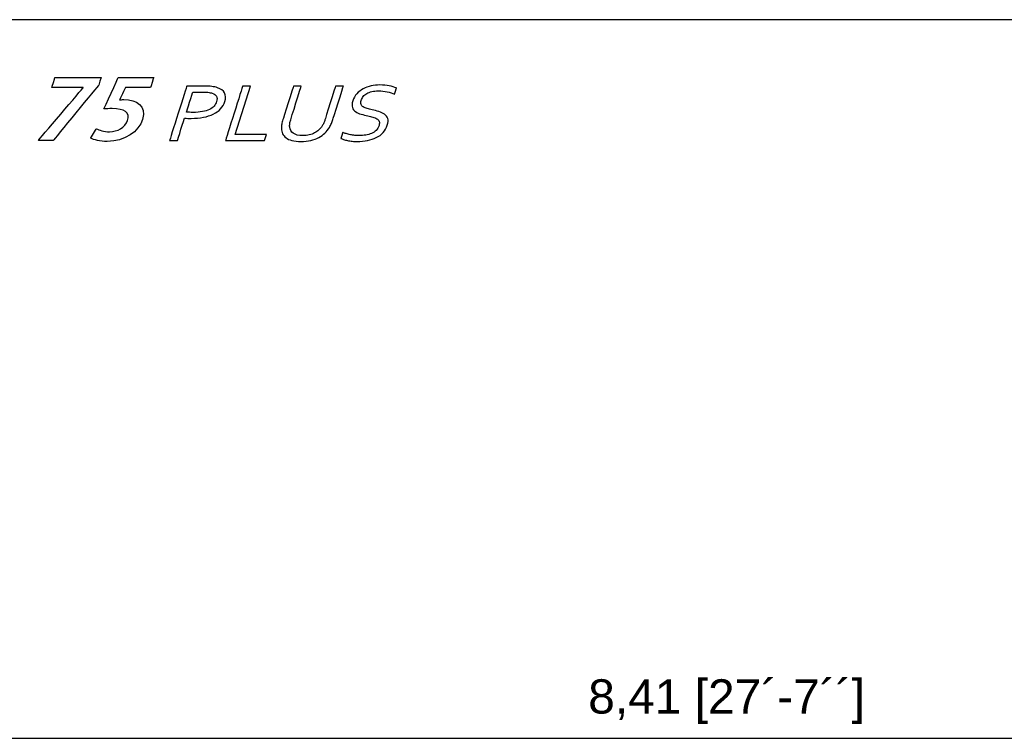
# Model space of a CAD drawing. Header units: millimetres. Extents: x 47009 to 83985, y -19576 to 31053.
# Tile 19 of 30: x 76611 to 79929, y 1818 to 4233. Entities that reach past the tile are written whole.
import ezdxf

# ---------------------------------------------------------------- set-up
doc = ezdxf.new("R2010")
doc.units = ezdxf.units.MM
doc.header["$LTSCALE"] = 50
doc.layers.add('AM_5', color=3, linetype='Continuous', lineweight=25)
doc.layers.add('Layer 1', color=7, linetype='Continuous')
doc.styles.add('Aktuální-ISO', font='arial.ttf')
doc.styles.get("Standard").update_dxf_attribs({"font": 'txt.shx'})
doc.dimstyles.new('AM_ISO$0', dxfattribs={"dimtxt": 3.5, "dimasz": 3.5, "dimexe": 1, "dimexo": 1, "dimgap": 1.5, "dimtad": 1, "dimdsep": 46, "dimtxsty": 'Standard', "dimcen": 0, "dimclrd": 256, "dimclre": 256, "dimclrt": 2, "dimadec": 0, "dimazin": 2, "dimtp": 0.1, "dimtm": 0.1, "dimtfac": 0.71, "dimtdec": 3, "dimtmove": 0, "dimatfit": 3, "dimfxl": 1, "dimlwd": -1, "dimlwe": -1, "dimarcsym": 1})

# ---------------------------------------------------------------- blocks, each defined once
blk = doc.blocks.new('*D157')
at = {"layer": 'AM_5', "linetype": 'ByBlock', "transparency": 16777216}
for p, q in [((74787.9, -193.4), (74787.9, 1812.6)), ((74903.4, 1811.6), (83083.2, 1811.6)), ((83198.7, 932.9), (83198.7, 1812.6))]:
    blk.add_line(p, q, dxfattribs=at)
at = {"layer": 'AM_5', "transparency": 16777216}
for points in [[(74903.4, 1830.8), (74903.4, 1792.3), (74787.9, 1811.6)], [(83083.2, 1830.8), (83083.2, 1792.3), (83198.7, 1811.6)]]:
    blk.add_solid(points, dxfattribs=at)
at = {"layer": 'Defpoints', "color": 0, "transparency": 16777216}
for p in [(83198.7, 1811.6), (83198.7, 931.9), (74787.9, -194.4)]:
    blk.add_point(p, dxfattribs=at)
at = {"layer": 'AM_5', "color": 2, "transparency": 16777216, "insert": (78993.3, 1935.1), "char_height": 115.5, "attachment_point": 5, "style": 'Aktuální-ISO'}
blk.add_mtext('8,41 [27´-7´´]', dxfattribs=at)

msp = doc.modelspace()

# ---------------------------------------------------------------- linework, layer by layer
msp.add_lwpolyline([(83985.415, -2767.26), (83985.415, 4232.74), (74085.415, 4232.74), (74085.415, -2767.26)], close=True)
at = {"layer": 'Layer 1', "color": 253}
for points, knots in [([(76824.804, 4003.849), (76824.804, 4003.849), (76824.626, 4003.286), (76824.626, 4003.286), (76824.626, 4003.286), (76824.626, 4003.286), (76673.965, 3825.727), (76673.965, 3825.727), (76673.965, 3825.727), (76673.965, 3825.727), (76724.149, 3825.727), (76724.149, 3825.727), (76724.149, 3825.727), (76724.149, 3825.727), (76877.315, 4012.277), (76877.315, 4012.277), (76877.315, 4012.277), (76877.315, 4012.277), (76885.453, 4038.126), (76885.453, 4038.126), (76885.453, 4038.126), (76885.453, 4038.126), (76729.943, 4038.126), (76729.943, 4038.126), (76729.943, 4038.126), (76729.943, 4038.126), (76719.149, 4003.849), (76719.149, 4003.849), (76719.149, 4003.849), (76719.149, 4003.849), (76824.804, 4003.849), (76824.804, 4003.849)], [0, 0, 0, 0, 0.11111111, 0.11111111, 0.11111111, 0.11111112, 0.22222222, 0.22222222, 0.22222222, 0.22222223, 0.33333333, 0.33333333, 0.33333333, 0.33333334, 0.44444444, 0.44444444, 0.44444444, 0.44444445, 0.55555556, 0.55555556, 0.55555556, 0.55555557, 0.66666667, 0.66666667, 0.66666667, 0.66666668, 0.77777778, 0.77777778, 0.77777778, 0.77777779, 1, 1, 1, 1]), ([(76894.61, 3931.929), (76903.129, 3932.769), (76911.887, 3933.328), (76923.114, 3933.328), (76923.114, 3933.328), (76965.377, 3933.328), (76982.988, 3919.002), (76974.941, 3893.436), (76974.941, 3893.436), (76967.245, 3868.996), (76939.464, 3855.229), (76914.045, 3855.229), (76914.045, 3855.229), (76894.896, 3855.229), (76878.412, 3860.567), (76869.927, 3865.061), (76869.927, 3865.061), (76869.927, 3865.061), (76850.44, 3833.592), (76850.44, 3833.592), (76850.44, 3833.592), (76860.892, 3827.976), (76881.662, 3822.638), (76906.427, 3822.638), (76906.427, 3822.638), (76965.195, 3822.638), (77012.372, 3856.069), (77025.199, 3896.811), (77025.199, 3896.811), (77039.616, 3942.602), (77005.218, 3963.393), (76961.633, 3963.393), (76961.633, 3963.393), (76956.351, 3963.393), (76952.299, 3963.111), (76947.502, 3962.552), (76947.502, 3962.552), (76947.502, 3962.552), (76967.197, 4004.131), (76967.197, 4004.131), (76967.197, 4004.131), (76967.197, 4004.131), (77052.053, 4004.131), (77052.053, 4004.131), (77052.053, 4004.131), (77052.053, 4004.131), (77062.843, 4038.407), (77062.843, 4038.407), (77062.843, 4038.407), (77062.843, 4038.407), (76943.316, 4038.407), (76943.316, 4038.407), (76943.316, 4038.407), (76943.316, 4038.407), (76894.61, 3931.929), (76894.61, 3931.929)], [0, 0, 0, 0, 0.06666667, 0.06666667, 0.06666667, 0.06666668, 0.13333333, 0.13333333, 0.13333333, 0.13333334, 0.2, 0.2, 0.2, 0.20000001, 0.26666667, 0.26666667, 0.26666667, 0.26666668, 0.33333333, 0.33333333, 0.33333333, 0.33333334, 0.4, 0.4, 0.4, 0.40000001, 0.46666667, 0.46666667, 0.46666667, 0.46666668, 0.53333333, 0.53333333, 0.53333333, 0.53333334, 0.6, 0.6, 0.6, 0.60000001, 0.66666667, 0.66666667, 0.66666667, 0.66666668, 0.73333333, 0.73333333, 0.73333333, 0.73333334, 0.8, 0.8, 0.8, 0.80000001, 0.86666667, 0.86666667, 0.86666667, 0.86666668, 1, 1, 1, 1])]:
    msp.add_open_spline(points, degree=3, knots=knots, dxfattribs=at)
at = {"layer": 'Layer 1', "color": 7}
for points, knots in [([(77142.866, 3825.727), (77142.866, 3825.727), (77116.45, 3825.727), (77116.45, 3825.727), (77116.45, 3825.727), (77116.45, 3825.727), (77174.209, 4009.188), (77174.209, 4009.188), (77174.209, 4009.188), (77174.209, 4009.188), (77233.97, 4009.188), (77233.97, 4009.188), (77233.97, 4009.188), (77242.884, 4009.188), (77250.94, 4008.72), (77258.254, 4007.831), (77258.254, 4007.831), (77265.556, 4006.895), (77272.043, 4005.487), (77277.767, 4003.572), (77277.767, 4003.572), (77289.402, 3999.637), (77297.345, 3993.735), (77301.54, 3985.913), (77301.54, 3985.913), (77305.739, 3978.096), (77305.999, 3968.45), (77302.402, 3957.027), (77302.402, 3957.027), (77299.469, 3947.706), (77294.732, 3939.464), (77288.159, 3932.397), (77288.159, 3932.397), (77281.568, 3925.277), (77273.382, 3919.379), (77263.628, 3914.604), (77263.628, 3914.604), (77253.869, 3909.829), (77242.732, 3906.267), (77230.075, 3903.831), (77230.075, 3903.831), (77217.478, 3901.396), (77203.672, 3900.178), (77188.648, 3900.178), (77188.648, 3900.178), (77181.489, 3900.178), (77174.097, 3900.46), (77166.57, 3901.019), (77166.57, 3901.019), (77166.57, 3901.019), (77142.866, 3825.727), (77142.866, 3825.727)], [0, 0, 0, 0, 0.07142857, 0.07142857, 0.07142857, 0.07142858, 0.14285714, 0.14285714, 0.14285714, 0.14285715, 0.21428571, 0.21428571, 0.21428571, 0.21428572, 0.28571429, 0.28571429, 0.28571429, 0.2857143, 0.35714286, 0.35714286, 0.35714286, 0.35714287, 0.42857143, 0.42857143, 0.42857143, 0.42857144, 0.5, 0.5, 0.5, 0.50000001, 0.57142857, 0.57142857, 0.57142857, 0.57142858, 0.64285714, 0.64285714, 0.64285714, 0.64285715, 0.71428571, 0.71428571, 0.71428571, 0.71428572, 0.78571429, 0.78571429, 0.78571429, 0.7857143, 0.85714286, 0.85714286, 0.85714286, 0.85714287, 1, 1, 1, 1]), ([(77173.013, 3921.485), (77176.432, 3921.156), (77180.081, 3920.879), (77183.877, 3920.688), (77183.877, 3920.688), (77187.673, 3920.502), (77191.274, 3920.411), (77194.741, 3920.411), (77194.741, 3920.411), (77207.065, 3920.411), (77217.842, 3921.251), (77227.054, 3922.889), (77227.054, 3922.889), (77236.263, 3924.527), (77244.115, 3926.919), (77250.55, 3930.052), (77250.55, 3930.052), (77257.058, 3933.237), (77262.224, 3937.077), (77266.115, 3941.57), (77266.115, 3941.57), (77270.024, 3946.112), (77272.858, 3951.264), (77274.669, 3957.027), (77274.669, 3957.027), (77276.909, 3964.143), (77276.719, 3969.997), (77274.145, 3974.586), (77274.145, 3974.586), (77271.558, 3979.127), (77266.925, 3982.59), (77260.3, 3984.977), (77260.3, 3984.977), (77256.14, 3986.429), (77251.122, 3987.46), (77245.319, 3988.071), (77245.319, 3988.071), (77239.513, 3988.678), (77232.61, 3988.96), (77224.688, 3988.96), (77224.688, 3988.96), (77224.688, 3988.96), (77194.255, 3988.96), (77194.255, 3988.96), (77194.255, 3988.96), (77194.255, 3988.96), (77173.013, 3921.485), (77173.013, 3921.485)], [0, 0, 0, 0, 0.07692308, 0.07692308, 0.07692308, 0.07692309, 0.15384615, 0.15384615, 0.15384615, 0.15384616, 0.23076923, 0.23076923, 0.23076923, 0.23076924, 0.30769231, 0.30769231, 0.30769231, 0.30769232, 0.38461538, 0.38461538, 0.38461538, 0.38461539, 0.46153846, 0.46153846, 0.46153846, 0.46153847, 0.53846154, 0.53846154, 0.53846154, 0.53846155, 0.61538462, 0.61538462, 0.61538462, 0.61538463, 0.69230769, 0.69230769, 0.69230769, 0.6923077, 0.76923077, 0.76923077, 0.76923077, 0.76923078, 0.84615385, 0.84615385, 0.84615385, 0.84615386, 1, 1, 1, 1]), ([(77388.935, 4009.188), (77388.935, 4009.188), (77337.541, 3845.955), (77337.541, 3845.955), (77337.541, 3845.955), (77337.541, 3845.955), (77442.811, 3845.955), (77442.811, 3845.955), (77442.811, 3845.955), (77442.811, 3845.955), (77436.441, 3825.727), (77436.441, 3825.727), (77436.441, 3825.727), (77436.441, 3825.727), (77304.76, 3825.727), (77304.76, 3825.727), (77304.76, 3825.727), (77304.76, 3825.727), (77362.519, 4009.188), (77362.519, 4009.188), (77362.519, 4009.188), (77362.519, 4009.188), (77388.935, 4009.188), (77388.935, 4009.188)], [0, 0, 0, 0, 0.14285714, 0.14285714, 0.14285714, 0.14285715, 0.28571429, 0.28571429, 0.28571429, 0.2857143, 0.42857143, 0.42857143, 0.42857143, 0.42857144, 0.57142857, 0.57142857, 0.57142857, 0.57142858, 0.71428571, 0.71428571, 0.71428571, 0.71428572, 1, 1, 1, 1]), ([(77565.366, 3842.302), (77573.179, 3842.302), (77580.42, 3843.1), (77586.955, 3844.642), (77586.955, 3844.642), (77593.498, 3846.189), (77599.474, 3848.391), (77604.869, 3851.203), (77604.869, 3851.203), (77610.286, 3854.054), (77615.083, 3857.426), (77619.368, 3861.408), (77619.368, 3861.408), (77623.593, 3865.386), (77627.29, 3869.789), (77630.418, 3874.659), (77630.418, 3874.659), (77632.464, 3877.654), (77634.236, 3881.029), (77635.844, 3884.726), (77635.844, 3884.726), (77637.447, 3888.426), (77638.786, 3891.984), (77639.878, 3895.451), (77639.878, 3895.451), (77639.878, 3895.451), (77675.689, 4009.188), (77675.689, 4009.188), (77675.689, 4009.188), (77675.689, 4009.188), (77702.105, 4009.188), (77702.105, 4009.188), (77702.105, 4009.188), (77702.105, 4009.188), (77666.459, 3895.962), (77666.459, 3895.962), (77666.459, 3895.962), (77665.102, 3891.655), (77663.425, 3887.209), (77661.402, 3882.529), (77661.402, 3882.529), (77659.443, 3877.892), (77657.194, 3873.537), (77654.715, 3869.511), (77654.715, 3869.511), (77650.555, 3862.769), (77645.555, 3856.494), (77639.614, 3850.735), (77639.614, 3850.735), (77633.729, 3844.972), (77626.826, 3840.01), (77618.952, 3835.794), (77618.952, 3835.794), (77611.074, 3831.577), (77602.174, 3828.301), (77592.229, 3825.914), (77592.229, 3825.914), (77582.288, 3823.526), (77571.138, 3822.356), (77558.758, 3822.356), (77558.758, 3822.356), (77546.924, 3822.356), (77536.918, 3823.435), (77528.641, 3825.636), (77528.641, 3825.636), (77520.421, 3827.833), (77513.73, 3830.88), (77508.569, 3834.762), (77508.569, 3834.762), (77503.408, 3838.654), (77499.569, 3843.243), (77497.19, 3848.625), (77497.19, 3848.625), (77494.802, 3853.963), (77493.437, 3859.77), (77493.173, 3866.092), (77493.173, 3866.092), (77493.008, 3870.634), (77493.398, 3875.552), (77494.317, 3880.748), (77494.317, 3880.748), (77495.24, 3885.943), (77496.518, 3891.048), (77498.065, 3895.962), (77498.065, 3895.962), (77498.065, 3895.962), (77533.711, 4009.188), (77533.711, 4009.188), (77533.711, 4009.188), (77533.711, 4009.188), (77560.123, 4009.188), (77560.123, 4009.188), (77560.123, 4009.188), (77560.123, 4009.188), (77524.312, 3895.451), (77524.312, 3895.451), (77524.312, 3895.451), (77523.034, 3891.377), (77522.024, 3887.113), (77521.383, 3882.81), (77521.383, 3882.81), (77520.724, 3878.451), (77520.59, 3874.521), (77520.954, 3870.959), (77520.954, 3870.959), (77521.894, 3862.062), (77525.972, 3855.086), (77533.113, 3849.985), (77533.113, 3849.985), (77540.259, 3844.876), (77551.001, 3842.302), (77565.366, 3842.302)], [0, 0, 0, 0, 0.03448276, 0.03448276, 0.03448276, 0.03448277, 0.06896552, 0.06896552, 0.06896552, 0.06896553, 0.10344828, 0.10344828, 0.10344828, 0.10344829, 0.13793103, 0.13793103, 0.13793103, 0.13793104, 0.17241379, 0.17241379, 0.17241379, 0.1724138, 0.20689655, 0.20689655, 0.20689655, 0.20689656, 0.24137931, 0.24137931, 0.24137931, 0.24137932, 0.27586207, 0.27586207, 0.27586207, 0.27586208, 0.31034483, 0.31034483, 0.31034483, 0.31034484, 0.34482759, 0.34482759, 0.34482759, 0.3448276, 0.37931034, 0.37931034, 0.37931034, 0.37931035, 0.4137931, 0.4137931, 0.4137931, 0.41379311, 0.44827586, 0.44827586, 0.44827586, 0.44827587, 0.48275862, 0.48275862, 0.48275862, 0.48275863, 0.51724138, 0.51724138, 0.51724138, 0.51724139, 0.55172414, 0.55172414, 0.55172414, 0.55172415, 0.5862069, 0.5862069, 0.5862069, 0.58620691, 0.62068966, 0.62068966, 0.62068966, 0.62068967, 0.65517241, 0.65517241, 0.65517241, 0.65517242, 0.68965517, 0.68965517, 0.68965517, 0.68965518, 0.72413793, 0.72413793, 0.72413793, 0.72413794, 0.75862069, 0.75862069, 0.75862069, 0.7586207, 0.79310345, 0.79310345, 0.79310345, 0.79310346, 0.82758621, 0.82758621, 0.82758621, 0.82758622, 0.86206897, 0.86206897, 0.86206897, 0.86206898, 0.89655172, 0.89655172, 0.89655172, 0.89655173, 0.93103448, 0.93103448, 0.93103448, 0.93103449, 1, 1, 1, 1]), ([(77761.77, 3960.819), (77760.072, 3955.433), (77759.937, 3950.987), (77761.419, 3947.472), (77761.419, 3947.472), (77762.888, 3943.915), (77765.38, 3941.011), (77769.007, 3938.719), (77769.007, 3938.719), (77772.647, 3936.47), (77777.05, 3934.546), (77782.315, 3933.094), (77782.315, 3933.094), (77787.584, 3931.647), (77793.152, 3930.286), (77798.903, 3928.978), (77798.903, 3928.978), (77806.72, 3927.244), (77814.316, 3925.325), (77821.744, 3923.219), (77821.744, 3923.219), (77829.167, 3921.113), (77835.407, 3918.205), (77840.572, 3914.509), (77840.572, 3914.509), (77845.733, 3910.808), (77849.334, 3905.985), (77851.371, 3900.04), (77851.371, 3900.04), (77853.403, 3894.094), (77852.926, 3886.459), (77849.98, 3877.095), (77849.98, 3877.095), (77846.985, 3867.587), (77842.318, 3859.393), (77835.896, 3852.464), (77835.896, 3852.464), (77829.492, 3845.578), (77821.822, 3839.919), (77812.938, 3835.469), (77812.938, 3835.469), (77804.051, 3831.018), (77794.214, 3827.742), (77783.298, 3825.584), (77783.298, 3825.584), (77772.387, 3823.435), (77760.878, 3822.356), (77748.775, 3822.356), (77748.775, 3822.356), (77743.159, 3822.356), (77737.521, 3822.638), (77731.879, 3823.244), (77731.879, 3823.244), (77726.185, 3823.855), (77720.881, 3824.653), (77715.85, 3825.636), (77715.85, 3825.636), (77710.819, 3826.62), (77706.403, 3827.786), (77702.508, 3829.051), (77702.508, 3829.051), (77698.612, 3830.316), (77695.613, 3831.629), (77693.538, 3832.895), (77693.538, 3832.895), (77693.538, 3832.895), (77699.951, 3853.261), (77699.951, 3853.261), (77699.951, 3853.261), (77703.283, 3851.619), (77707.179, 3850.172), (77711.59, 3848.811), (77711.59, 3848.811), (77716.01, 3847.455), (77720.647, 3846.285), (77725.522, 3845.344), (77725.522, 3845.344), (77730.401, 3844.413), (77735.337, 3843.663), (77740.442, 3843.1), (77740.442, 3843.1), (77745.564, 3842.584), (77750.43, 3842.302), (77755.054, 3842.302), (77755.054, 3842.302), (77762.533, 3842.302), (77769.921, 3842.866), (77777.084, 3843.945), (77777.084, 3843.945), (77784.26, 3845.067), (77790.834, 3846.891), (77796.749, 3849.422), (77796.749, 3849.422), (77802.729, 3851.996), (77807.907, 3855.51), (77812.319, 3859.909), (77812.319, 3859.909), (77816.752, 3864.359), (77819.976, 3869.884), (77822.086, 3876.579), (77822.086, 3876.579), (77823.811, 3882.061), (77823.915, 3886.602), (77822.394, 3890.16), (77822.394, 3890.16), (77820.929, 3893.717), (77818.333, 3896.668), (77814.667, 3899.008), (77814.667, 3899.008), (77811.01, 3901.353), (77806.529, 3903.22), (77801.282, 3904.72), (77801.282, 3904.72), (77795.96, 3906.171), (77790.388, 3907.528), (77784.455, 3908.793), (77784.455, 3908.793), (77776.573, 3910.479), (77768.998, 3912.303), (77761.671, 3914.37), (77761.671, 3914.37), (77754.287, 3916.428), (77748.086, 3919.284), (77742.959, 3922.937), (77742.959, 3922.937), (77737.837, 3926.586), (77734.267, 3931.318), (77732.282, 3937.077), (77732.282, 3937.077), (77730.297, 3942.836), (77730.705, 3950.237), (77733.517, 3959.177), (77733.517, 3959.177), (77736.451, 3968.498), (77740.966, 3976.553), (77747.093, 3983.248), (77747.093, 3983.248), (77753.234, 3989.987), (77760.436, 3995.564), (77768.643, 3999.962), (77768.643, 3999.962), (77776.898, 4004.321), (77785.794, 4007.597), (77795.375, 4009.703), (77795.375, 4009.703), (77804.952, 4011.809), (77814.793, 4012.841), (77824.924, 4012.841), (77824.924, 4012.841), (77836.425, 4012.841), (77846.803, 4011.905), (77856.176, 4010.028), (77856.176, 4010.028), (77865.545, 4008.156), (77873.839, 4005.678), (77881.21, 4002.679), (77881.21, 4002.679), (77881.21, 4002.679), (77874.68, 3981.935), (77874.68, 3981.935), (77874.68, 3981.935), (77866.763, 3985.12), (77858.347, 3987.742), (77849.46, 3989.753), (77849.46, 3989.753), (77840.572, 3991.772), (77830.718, 3992.799), (77819.906, 3992.894), (77819.906, 3992.894), (77811.76, 3992.894), (77804.428, 3992.145), (77797.906, 3990.645), (77797.906, 3990.645), (77791.432, 3989.146), (77785.747, 3986.992), (77780.902, 3984.184), (77780.902, 3984.184), (77776.066, 3981.42), (77772.036, 3978.048), (77768.86, 3974.07), (77768.86, 3974.07), (77765.675, 3970.088), (77763.3, 3965.685), (77761.77, 3960.819)], [0, 0, 0, 0, 0.0212766, 0.0212766, 0.0212766, 0.02127661, 0.04255319, 0.04255319, 0.04255319, 0.0425532, 0.06382979, 0.06382979, 0.06382979, 0.0638298, 0.08510638, 0.08510638, 0.08510638, 0.08510639, 0.10638298, 0.10638298, 0.10638298, 0.10638299, 0.12765957, 0.12765957, 0.12765957, 0.12765958, 0.14893617, 0.14893617, 0.14893617, 0.14893618, 0.17021277, 0.17021277, 0.17021277, 0.17021278, 0.19148936, 0.19148936, 0.19148936, 0.19148937, 0.21276596, 0.21276596, 0.21276596, 0.21276597, 0.23404255, 0.23404255, 0.23404255, 0.23404256, 0.25531915, 0.25531915, 0.25531915, 0.25531916, 0.27659574, 0.27659574, 0.27659574, 0.27659575, 0.29787234, 0.29787234, 0.29787234, 0.29787235, 0.31914894, 0.31914894, 0.31914894, 0.31914895, 0.34042553, 0.34042553, 0.34042553, 0.34042554, 0.36170213, 0.36170213, 0.36170213, 0.36170214, 0.38297872, 0.38297872, 0.38297872, 0.38297873, 0.40425532, 0.40425532, 0.40425532, 0.40425533, 0.42553191, 0.42553191, 0.42553191, 0.42553192, 0.44680851, 0.44680851, 0.44680851, 0.44680852, 0.46808511, 0.46808511, 0.46808511, 0.46808512, 0.4893617, 0.4893617, 0.4893617, 0.48936171, 0.5106383, 0.5106383, 0.5106383, 0.51063831, 0.53191489, 0.53191489, 0.53191489, 0.5319149, 0.55319149, 0.55319149, 0.55319149, 0.5531915, 0.57446809, 0.57446809, 0.57446809, 0.5744681, 0.59574468, 0.59574468, 0.59574468, 0.59574469, 0.61702128, 0.61702128, 0.61702128, 0.61702129, 0.63829787, 0.63829787, 0.63829787, 0.63829788, 0.65957447, 0.65957447, 0.65957447, 0.65957448, 0.68085106, 0.68085106, 0.68085106, 0.68085107, 0.70212766, 0.70212766, 0.70212766, 0.70212767, 0.72340426, 0.72340426, 0.72340426, 0.72340427, 0.74468085, 0.74468085, 0.74468085, 0.74468086, 0.76595745, 0.76595745, 0.76595745, 0.76595746, 0.78723404, 0.78723404, 0.78723404, 0.78723405, 0.80851064, 0.80851064, 0.80851064, 0.80851065, 0.82978723, 0.82978723, 0.82978723, 0.82978724, 0.85106383, 0.85106383, 0.85106383, 0.85106384, 0.87234043, 0.87234043, 0.87234043, 0.87234044, 0.89361702, 0.89361702, 0.89361702, 0.89361703, 0.91489362, 0.91489362, 0.91489362, 0.91489363, 0.93617021, 0.93617021, 0.93617021, 0.93617022, 0.95744681, 0.95744681, 0.95744681, 0.95744682, 1, 1, 1, 1])]:
    msp.add_open_spline(points, degree=3, knots=knots, dxfattribs=at)

# ---------------------------------------------------------------- dimensions: what is measured, and where the dimension line sits
at = {"layer": 'AM_5'}
dim = msp.add_linear_dim(base=(83198.68, 1811.578), p1=(74787.876, -194.375), p2=(83198.68, 931.858), text='8,41 [27´-7´´]', dimstyle='AM_ISO$0', override={"dimtxt": 115.5, "dimasz": 115.5, "dimgap": 49.5, "dimtxsty": 'Aktuální-ISO'}, dxfattribs=at)
dim.commit()
dim.dimension.update_dxf_attribs({"geometry": '*D157', "text_midpoint": (78993.278, 1935.097)})

doc.saveas('drawing.dxf')
